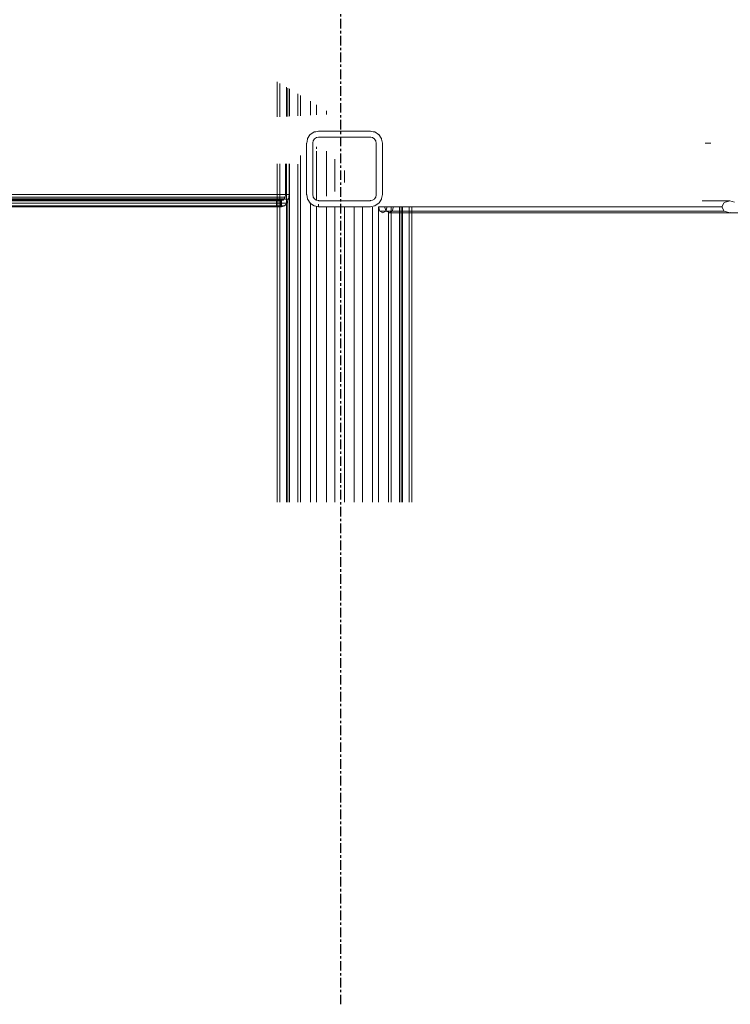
# Model space of a CAD drawing. Header units: millimetres. Extents: x 101535 to 192135, y -3968 to 17259.
# Tile 68 of 92: x 164309 to 165248, y 11746 to 13047. Entities that reach past the tile are written whole.
import ezdxf

# ---------------------------------------------------------------- set-up
doc = ezdxf.new("R2010")
doc.units = ezdxf.units.MM
doc.linetypes.add('Linia siatki', pattern=[22.225, 12.7, -3.175, 3.175, -3.175])
doc.layers.add('A-GENM', color=7, linetype='Continuous', lineweight=18)
doc.layers.add('S-GRID', color=7, linetype='Continuous', lineweight=30)

# ---------------------------------------------------------------- blocks, each defined once
blk = doc.blocks.new('Bezpośredni kształt - IR 026-25_3D1_2025_09_11-304393-Przekrój 4')
at = {"layer": 'A-GENM', "lineweight": 9}
for p, q in [((97881.1, 12965.2), (97881.1, 12918.6)), ((97881.1, 12965.2), (97881.1, 12918.6)), ((97884.7, 12963), (97884.7, 12918.8)), ((97884.7, 12918.8), (97884.7, 12963)), ((97884.7, 12918.8), (97884.7, 12963)), ((97884.7, 12918.8), (97884.7, 12963)), ((97893.6, 12919.3), (97893.6, 12957.8)), ((97893.6, 12919.3), (97893.6, 12957.8)), ((97895.3, 12919.4), (97895.3, 12956.9)), ((97895.3, 12956.9), (97895.3, 12919.4)), ((97897.4, 12919.5), (97897.4, 12955.6)), ((97897.4, 12919.5), (97897.4, 12955.6)), ((97908.2, 12920.1), (97908.2, 12949.3)), ((97908.2, 12920.1), (97908.2, 12949.3)), ((97911.8, 12947.1), (97911.8, 12920.2)), ((97911.8, 12947.1), (97911.8, 12920.2)), ((97925.1, 12921), (97925.1, 12939.3)), ((97925.1, 12921), (97925.1, 12939.3)), ((97933.1, 12934.6), (97933.1, 12921.4)), ((97933.1, 12934.6), (97933.1, 12921.4)), ((97946.4, 12922.1), (97946.4, 12926.8)), ((97946.4, 12922.1), (97946.4, 12926.8)), ((97924.4, 12894.9), (97921.3, 12890.1)), ((97921.3, 12890.1), (97924.4, 12894.9)), ((97924.4, 12894.9), (97924.7, 12895.3)), ((97924.4, 12894.9), (97924.7, 12895.3)), ((97929.5, 12898.5), (97924.7, 12895.3)), ((97924.7, 12895.3), (97929.5, 12898.5)), ((97929.5, 12898.5), (97929.9, 12898.8)), ((97929.5, 12898.5), (97929.9, 12898.8)), ((97931.9, 12899.2), (97929.9, 12898.8)), ((97929.9, 12898.8), (97931.9, 12899.2)), ((97930.6, 12889.8), (97933, 12891.4)), ((97933, 12891.4), (97930.6, 12889.8)), ((97932, 12899.2), (97931.9, 12899.2)), ((97931.9, 12899.2), (97931.9, 12899.2)), ((97931.9, 12899.2), (97931.9, 12899.2)), ((97931.9, 12899.2), (97931.9, 12899.2)), ((97931.9, 12899.2), (97931.9, 12899.2)), ((97931.9, 12899.2), (97932, 12899.2)), ((97932.1, 12899.2), (97932, 12899.2)), ((97932, 12899.2), (97932, 12899.2)), ((97932, 12899.2), (97932, 12899.2)), ((97932, 12899.2), (97932.1, 12899.2)), ((97932.2, 12899.2), (97932.1, 12899.2)), ((97932.1, 12899.2), (97932.1, 12899.2)), ((97932.1, 12899.2), (97932.1, 12899.2)), ((97932.1, 12899.2), (97932.1, 12899.2)), ((97932.1, 12899.2), (97932.1, 12899.2)), ((97932.1, 12899.2), (97932.1, 12899.2)), ((97932.1, 12899.2), (97932.1, 12899.2)), ((97932.1, 12899.2), (97932.2, 12899.2)), ((97935.8, 12899.9), (97932.2, 12899.2)), ((97932.2, 12899.2), (97935.8, 12899.9)), ((97932.2, 12899.2), (97932.2, 12899.2)), ((97932.2, 12899.2), (97932.2, 12899.2)), ((97933.2, 12891.4), (97933, 12891.4)), ((97933.2, 12891.4), (97933, 12891.4)), ((97933.2, 12891.4), (97935.6, 12891.9)), ((97935.6, 12891.9), (97933.2, 12891.4)), ((97935.6, 12891.9), (97935.7, 12891.9)), ((97935.7, 12891.9), (97935.6, 12891.9)), ((97935.7, 12891.9), (97936, 12892)), ((97936, 12892), (97935.7, 12891.9)), ((97936, 12900), (97935.8, 12899.9)), ((97935.8, 12899.9), (97936, 12900)), ((97945.4, 12900), (97936, 12900)), ((97936, 12900), (97945.4, 12900)), ((97936, 12892), (97949.7, 12892)), ((97949.7, 12892), (97936, 12892)), ((97949.5, 12900), (97945.4, 12900)), ((97945.4, 12900), (97949.5, 12900)), ((97951.5, 12900), (97949.5, 12900)), ((97949.5, 12900), (97951.5, 12900)), ((97949.7, 12892), (97955.6, 12892)), ((97955.6, 12892), (97949.7, 12892)), ((97957.6, 12900), (97951.5, 12900)), ((97951.5, 12900), (97957.6, 12900)), ((97955.6, 12892), (97958.5, 12892)), ((97958.5, 12892), (97955.6, 12892)), ((97963.6, 12900), (97957.6, 12900)), ((97957.6, 12900), (97963.6, 12900)), ((97958.5, 12892), (97967.3, 12892)), ((97967.3, 12892), (97958.5, 12892)), ((97965.5, 12900), (97963.6, 12900)), ((97963.6, 12900), (97965.5, 12900)), ((97966.1, 12900), (97965.5, 12900)), ((97965.5, 12900), (97966.1, 12900)), ((97970.1, 12900), (97966.1, 12900)), ((97966.1, 12900), (97970.1, 12900)), ((97967.3, 12892), (97976, 12892)), ((97976, 12892), (97967.3, 12892)), ((97979.4, 12900), (97970.1, 12900)), ((97970.1, 12900), (97979.4, 12900)), ((97976, 12892), (97978.9, 12892)), ((97978.9, 12892), (97976, 12892)), ((97980.1, 12892), (97978.9, 12892)), ((97980.1, 12892), (97978.9, 12892)), ((97979.4, 12900), (98003.5, 12900)), ((97979.4, 12900), (98003.5, 12900)), ((97980.1, 12892), (97986, 12892)), ((97986, 12892), (97980.1, 12892)), ((97986, 12892), (97986.5, 12892)), ((97986.5, 12892), (97986, 12892)), ((97986.5, 12892), (98000.2, 12892)), ((98000.2, 12892), (97986.5, 12892)), ((98000.2, 12892), (98000.4, 12892)), ((98000.4, 12892), (98000.2, 12892)), ((98001.2, 12892), (98000.4, 12892)), ((98001.2, 12892), (98000.4, 12892)), ((98002, 12892), (98001.2, 12892)), ((98002, 12892), (98001.2, 12892)), ((98002.3, 12892), (98002, 12892)), ((98002.3, 12892), (98002, 12892)), ((98002.8, 12892), (98002.3, 12892)), ((98002.8, 12892), (98002.3, 12892)), ((98004, 12892), (98002.8, 12892)), ((98004, 12892), (98002.8, 12892)), ((98003.5, 12900), (98004, 12900)), ((98003.5, 12900), (98004, 12900)), ((98004.3, 12899.9), (98004, 12900)), ((98004, 12900), (98004.3, 12899.9)), ((98004.1, 12892), (98004, 12892)), ((98004.1, 12892), (98004, 12892)), ((98004.3, 12891.9), (98004.1, 12892)), ((98004.3, 12891.9), (98004.1, 12892)), ((98007.9, 12899.2), (98004.3, 12899.9)), ((98004.3, 12899.9), (98007.9, 12899.2)), ((98004.3, 12891.9), (98004.7, 12891.9)), ((98004.7, 12891.9), (98004.3, 12891.9)), ((98004.7, 12891.9), (98007.1, 12891.4)), ((98007.1, 12891.4), (98004.7, 12891.9)), ((98007.3, 12891.2), (98007.1, 12891.4)), ((98007.3, 12891.2), (98007.1, 12891.4)), ((98007.3, 12891.2), (98009.7, 12889.7)), ((98009.7, 12889.7), (98007.3, 12891.2)), ((98007.9, 12899.2), (98008, 12899.2)), ((98007.9, 12899.2), (98008, 12899.2)), ((98008, 12899.2), (98008, 12899.2)), ((98008, 12899.2), (98008, 12899.2)), ((98008, 12899.2), (98008, 12899.2)), ((98008, 12899.2), (98008.1, 12899.2)), ((98008, 12899.2), (98008, 12899.2)), ((98008, 12899.2), (98008, 12899.2)), ((98008, 12899.2), (98008, 12899.2)), ((98008, 12899.2), (98008.1, 12899.2)), ((98008.1, 12899.2), (98008.1, 12899.2)), ((98008.1, 12899.2), (98008.1, 12899.2)), ((98008.1, 12899.2), (98008.2, 12899.2)), ((98008.1, 12899.2), (98008.1, 12899.2)), ((98008.1, 12899.2), (98008.1, 12899.2)), ((98008.1, 12899.2), (98008.2, 12899.2)), ((98008.2, 12899.2), (98008.2, 12899.2)), ((98008.2, 12899.2), (98009.1, 12899)), ((98008.2, 12899.2), (98008.2, 12899.2)), ((98008.2, 12899.2), (98009.1, 12899)), ((98009.1, 12899), (98009.2, 12899)), ((98009.1, 12899), (98009.2, 12899)), ((98009.2, 12899), (98010.2, 12898.8)), ((98009.2, 12899), (98010.2, 12898.8)), ((98014.9, 12895.6), (98010.2, 12898.8)), ((98010.2, 12898.8), (98014.9, 12895.6)), ((98014.9, 12895.6), (98015.4, 12895.3)), ((98014.9, 12895.6), (98015.4, 12895.3)), ((98018.5, 12890.6), (98015.4, 12895.3)), ((98015.4, 12895.3), (98018.5, 12890.6)), ((98018.5, 12890.6), (98018.8, 12890.1)), ((98018.5, 12890.6), (98018.8, 12890.1)), ((97920.1, 12884.1), (97920, 12884)), ((97920, 12884), (97920.1, 12884.1)), ((97920, 12871.2), (97920, 12884)), ((97920, 12871.2), (97920, 12884)), ((97920.1, 12884.1), (97921.1, 12889.2)), ((97920.1, 12884.1), (97921.1, 12889.2)), ((97921.1, 12889.2), (97921.3, 12890.1)), ((97921.1, 12889.2), (97921.3, 12890.1)), ((97921.1, 12889.2), (97921.1, 12889.2)), ((97921.1, 12889.2), (97921.1, 12889.2)), ((97921.1, 12889.2), (97921.1, 12889.2)), ((97921.1, 12889.2), (97921.1, 12889.2)), ((97921.1, 12889.2), (97921.1, 12889.2)), ((97921.1, 12889.2), (97921.1, 12889.2)), ((97928.1, 12884.3), (97928, 12884)), ((97928.1, 12884.3), (97928, 12884)), ((97928, 12821.7), (97928, 12884)), ((97928, 12884), (97928, 12821.7)), ((97928.1, 12884.3), (97928.6, 12887.1)), ((97928.6, 12887.1), (97928.1, 12884.3)), ((97928.8, 12887.3), (97928.6, 12887.1)), ((97928.8, 12887.3), (97928.6, 12887.1)), ((97928.8, 12887.3), (97930.4, 12889.7)), ((97930.4, 12889.7), (97928.8, 12887.3)), ((97930.6, 12889.8), (97930.4, 12889.7)), ((97930.6, 12889.8), (97930.4, 12889.7)), ((97933.1, 12879), (97933.1, 12876.5)), ((97933.1, 12879), (97933.1, 12876.5)), ((98009.8, 12889.4), (98009.7, 12889.7)), ((98009.8, 12889.4), (98009.7, 12889.7)), ((98009.8, 12889.4), (98011.4, 12887.1)), ((98011.4, 12887.1), (98009.8, 12889.4)), ((98011.5, 12886.8), (98011.4, 12887.1)), ((98011.5, 12886.8), (98011.4, 12887.1)), ((98011.5, 12886.8), (98012, 12884)), ((98012, 12884), (98011.5, 12886.8)), ((98012, 12878.3), (98012, 12884)), ((98012, 12878.3), (98012, 12884)), ((98012, 12878.3), (98012, 12816)), ((98012, 12816), (98012, 12878.3)), ((98019, 12889.1), (98018.8, 12890.1)), ((98018.8, 12890.1), (98019, 12889.1)), ((98020, 12884), (98019, 12889.1)), ((98019, 12889.1), (98020, 12884)), ((98020, 12869.5), (98020, 12884)), ((98020, 12884), (98020, 12869.5)), ((98453.8, 12884), (98446.3, 12884)), ((98453.8, 12884), (98446.3, 12884)), ((98446.3, 12884), (98453.8, 12884)), ((98453.8, 12884), (98446.3, 12884)), ((97911.8, 12867.7), (97911.8, 12409.7)), ((97911.8, 12867.7), (97911.8, 12409.7)), ((97920, 12869.5), (97920, 12871.2)), ((97920, 12869.5), (97920, 12871.2)), ((97920, 12867.2), (97920, 12869.5)), ((97920, 12867.2), (97920, 12869.5)), ((97920, 12867.2), (97920, 12825.8)), ((97920, 12825.8), (97920, 12867.2)), ((97933.1, 12873.3), (97933.1, 12808.9)), ((97933.1, 12873.3), (97933.1, 12808.9)), ((97946.4, 12813.8), (97946.4, 12873.6)), ((97946.4, 12813.8), (97946.4, 12873.6)), ((98020, 12828.1), (98020, 12869.5)), ((98020, 12869.5), (98020, 12828.1)), ((97881.1, 12856.5), (97881.1, 12409.7)), ((97881.1, 12856.5), (97881.1, 12409.7)), ((97884.7, 12808), (97884.7, 12856.5)), ((97884.7, 12856.5), (97884.7, 12808)), ((97884.7, 12808), (97884.7, 12856.5)), ((97884.7, 12856.5), (97884.7, 12808)), ((97892.1, 12856.5), (97892.1, 12816)), ((97892.1, 12856.5), (97892.1, 12816)), ((97892.1, 12816), (97892.1, 12856.5)), ((97892.1, 12856.5), (97892.1, 12816)), ((97893.4, 12856.5), (97893.4, 12803.8)), ((97893.4, 12856.5), (97893.4, 12803.8)), ((97893.4, 12803.8), (97893.4, 12856.5)), ((97893.4, 12856.5), (97893.4, 12803.8)), ((97893.6, 12409.7), (97893.6, 12856.5)), ((97893.6, 12409.7), (97893.6, 12856.5)), ((97896.9, 12856.5), (97896.9, 12816)), ((97896.9, 12856.5), (97896.9, 12816)), ((97897.4, 12409.7), (97897.4, 12856.5)), ((97897.4, 12409.7), (97897.4, 12856.5)), ((97908.2, 12409.7), (97908.2, 12856.3)), ((97908.2, 12409.7), (97908.2, 12856.3)), ((97957.4, 12820.2), (97957.4, 12862.9)), ((97957.4, 12862.9), (97957.4, 12820.2)), ((97970, 12832.2), (97970, 12848.1)), ((97970, 12832.2), (97970, 12848.1)), ((97920, 12825.8), (97920, 12816)), ((97920, 12816), (97920, 12825.8)), ((98020, 12828.1), (98020, 12825.8)), ((98020, 12828.1), (98020, 12825.8)), ((98020, 12825.8), (98020, 12824.6)), ((98020, 12825.8), (98020, 12824.6)), ((97896.9, 12816), (95108.2, 12816)), ((97896.9, 12816), (95108.2, 12816)), ((97892.1, 12816), (95209.3, 12816)), ((97892.1, 12816), (95209.3, 12816)), ((97891.7, 12812.9), (95217, 12812.9)), ((97891.7, 12812.9), (95217, 12812.9)), ((97891.7, 12812.9), (95679.3, 12812.9)), ((97891.7, 12812.9), (95679.3, 12812.9)), ((97892.1, 12816), (96270.7, 12816)), ((97892.1, 12816), (96270.7, 12816)), ((97893.6, 12816), (96328, 12816)), ((97893.6, 12816), (96328, 12816)), ((97891.7, 12812.9), (97890.5, 12810.3)), ((97891.7, 12812.9), (97890.5, 12810.3)), ((97890.5, 12810.3), (97891.7, 12812.9)), ((97891.7, 12812.9), (97890.5, 12810.3)), ((97892.1, 12816), (97891.7, 12812.9)), ((97892.1, 12816), (97891.7, 12812.9)), ((97891.7, 12812.9), (97892.1, 12816)), ((97892.1, 12816), (97891.7, 12812.9)), ((97896.9, 12816), (97895.9, 12809.9)), ((97895.9, 12809.9), (97896.9, 12816)), ((97920.1, 12815.9), (97920, 12816)), ((97920.1, 12815.9), (97920, 12816)), ((97920.1, 12815.9), (97921.1, 12810.8)), ((97921.1, 12810.8), (97920.1, 12815.9)), ((97928, 12821.7), (97928, 12816)), ((97928, 12821.7), (97928, 12816)), ((97928.6, 12813.2), (97928, 12816)), ((97928, 12816), (97928.6, 12813.2)), ((97928.6, 12813.2), (97928.6, 12812.9)), ((97928.6, 12813.2), (97928.6, 12812.9)), ((97930.2, 12810.6), (97928.6, 12812.9)), ((97928.6, 12812.9), (97930.2, 12810.6)), ((98011.3, 12812.7), (98009.7, 12810.3)), ((98009.7, 12810.3), (98011.3, 12812.7)), ((98011.3, 12812.7), (98011.4, 12812.9)), ((98011.3, 12812.7), (98011.4, 12812.9)), ((98012, 12815.7), (98011.4, 12812.9)), ((98011.4, 12812.9), (98012, 12815.7)), ((98012, 12815.7), (98012, 12816)), ((98012, 12815.7), (98012, 12816)), ((98019, 12810.9), (98020, 12816)), ((98020, 12816), (98019, 12810.9)), ((98020, 12824.6), (98020, 12816)), ((98020, 12824.6), (98020, 12816)), ((97894, 12804.7), (93995.1, 12804.7)), ((97894, 12804.7), (93995.1, 12804.7)), ((97893.6, 12804.7), (93995.1, 12804.7)), ((97893.6, 12804.7), (93995.1, 12804.7)), ((97890.8, 12801.2), (93995.1, 12801.2)), ((97890.8, 12801.2), (93995.1, 12801.2)), ((97890.8, 12801.2), (93995.1, 12801.2)), ((97890.8, 12801.2), (93995.1, 12801.2)), ((97886.9, 12800), (93995.1, 12800)), ((97886.9, 12800), (93995.1, 12800)), ((97886.9, 12800), (93995.1, 12800)), ((97886.9, 12800), (93995.1, 12800)), ((97886.9, 12808), (94633, 12808)), ((97886.9, 12808), (94633, 12808)), ((97886.9, 12808), (94633, 12808)), ((97886.9, 12808), (94633, 12808)), ((97888.8, 12808.6), (94762, 12808.6)), ((97888.8, 12808.6), (94762, 12808.6)), ((97888.8, 12808.6), (94762, 12808.6)), ((97888.8, 12808.6), (94762, 12808.6)), ((97895.9, 12809.9), (95030.7, 12809.9)), ((97895.9, 12809.9), (95030.7, 12809.9)), ((97893.6, 12809.9), (95030.7, 12809.9)), ((97893.6, 12809.9), (95030.7, 12809.9)), ((97890.5, 12810.3), (95129.5, 12810.3)), ((97890.5, 12810.3), (95129.5, 12810.3)), ((97890.5, 12810.3), (95129.5, 12810.3)), ((97890.5, 12810.3), (95129.5, 12810.3)), ((97880.1, 12800), (97880.1, 12808)), ((97883.7, 12808), (97880.1, 12808)), ((97880.1, 12808), (97880.1, 12800)), ((97880.1, 12808), (97883.7, 12808)), ((97883.7, 12808), (97880.1, 12808)), ((97880.1, 12808), (97883.7, 12808)), ((97883.7, 12800), (97880.1, 12800)), ((97880.1, 12800), (97883.7, 12800)), ((97883.7, 12800), (97880.1, 12800)), ((97880.1, 12800), (97883.7, 12800)), ((97883.7, 12800), (97883.7, 12808)), ((97883.7, 12808), (97883.7, 12800)), ((97884.7, 12808), (97883.7, 12808)), ((97883.7, 12808), (97884.7, 12808)), ((97883.7, 12800), (97883.7, 12808)), ((97883.7, 12808), (97884.7, 12808)), ((97884.7, 12808), (97883.7, 12808)), ((97883.7, 12808), (97883.7, 12800)), ((97884.7, 12800), (97883.7, 12800)), ((97883.7, 12800), (97884.7, 12800)), ((97883.7, 12800), (97884.7, 12800)), ((97883.7, 12800), (97884.7, 12800)), ((97885.4, 12808), (97884.7, 12808)), ((97884.7, 12808), (97885.4, 12808)), ((97884.7, 12808), (97885.4, 12808)), ((97884.7, 12808), (97885.4, 12808)), ((97885.4, 12800), (97884.7, 12800)), ((97884.7, 12800), (97885.4, 12800)), ((97885.4, 12800), (97884.7, 12800)), ((97884.7, 12800), (97884.7, 12409.7)), ((97884.7, 12409.7), (97884.7, 12800)), ((97884.7, 12800), (97884.7, 12409.7)), ((97884.7, 12409.7), (97884.7, 12800)), ((97884.7, 12800), (97885.4, 12800)), ((97886.9, 12808), (97885.4, 12808)), ((97885.4, 12800), (97885.4, 12808)), ((97886.9, 12808), (97885.4, 12808)), ((97885.4, 12808), (97885.4, 12800)), ((97886.9, 12808), (97885.4, 12808)), ((97885.4, 12808), (97886.9, 12808)), ((97885.4, 12808), (97885.4, 12800)), ((97885.4, 12800), (97885.4, 12808)), ((97886.9, 12800), (97885.4, 12800)), ((97885.4, 12800), (97886.9, 12800)), ((97886.9, 12800), (97885.4, 12800)), ((97885.4, 12800), (97886.9, 12800)), ((97886.9, 12808), (97887, 12808.1)), ((97887, 12808.1), (97886.9, 12808)), ((97886.9, 12808), (97887, 12808.1)), ((97887, 12808.1), (97886.9, 12808)), ((97887, 12800.1), (97886.9, 12800)), ((97887, 12800.1), (97886.9, 12800)), ((97887, 12800.1), (97886.9, 12800)), ((97886.9, 12800), (97887, 12800.1)), ((97888.8, 12808.6), (97887, 12808.1)), ((97888.8, 12808.6), (97887, 12808.1)), ((97887, 12808.1), (97888.8, 12808.6)), ((97888.8, 12808.6), (97887, 12808.1)), ((97887, 12800.1), (97887, 12808.1)), ((97887, 12808.1), (97887, 12800.1)), ((97887, 12800.1), (97887, 12808.1)), ((97887, 12800.1), (97887, 12808.1)), ((97890.8, 12801.2), (97887, 12800.1)), ((97890.8, 12801.2), (97887, 12800.1)), ((97890.8, 12801.2), (97887, 12800.1)), ((97887, 12800.1), (97890.8, 12801.2)), ((97890.5, 12810.3), (97888.8, 12808.6)), ((97890.5, 12810.3), (97888.8, 12808.6)), ((97888.8, 12808.6), (97890.5, 12810.3)), ((97890.5, 12810.3), (97888.8, 12808.6)), ((97893.4, 12803.8), (97890.8, 12801.2)), ((97893.4, 12803.8), (97890.8, 12801.2)), ((97893.4, 12803.8), (97890.8, 12801.2)), ((97890.8, 12801.2), (97893.4, 12803.8)), ((97894, 12804.7), (97893.4, 12803.8)), ((97893.4, 12803.8), (97894, 12804.7)), ((97895.3, 12808.8), (97894, 12804.7)), ((97894, 12804.7), (97895.3, 12808.8)), ((97895.9, 12809.9), (97895.3, 12808.8)), ((97895.3, 12808.8), (97895.9, 12809.9)), ((97895.3, 12409.7), (97895.3, 12808.8)), ((97895.3, 12808.8), (97895.3, 12409.7)), ((97921.1, 12810.8), (97921.3, 12809.9)), ((97921.3, 12809.9), (97921.1, 12810.8)), ((97921.6, 12809.4), (97921.3, 12809.9)), ((97921.6, 12809.4), (97921.3, 12809.9)), ((97921.6, 12809.4), (97924.7, 12804.7)), ((97924.7, 12804.7), (97921.6, 12809.4)), ((97925.2, 12804.4), (97924.7, 12804.7)), ((97925.2, 12804.4), (97924.7, 12804.7)), ((97925.1, 12409.7), (97925.1, 12805.1)), ((97925.1, 12409.7), (97925.1, 12805.1)), ((97925.2, 12804.4), (97929.9, 12801.2)), ((97929.9, 12801.2), (97925.2, 12804.4)), ((97930.4, 12801.1), (97929.9, 12801.2)), ((97930.4, 12801.1), (97929.9, 12801.2)), ((97930.2, 12810.6), (97930.4, 12810.3)), ((97930.2, 12810.6), (97930.4, 12810.3)), ((97932.8, 12808.8), (97930.4, 12810.3)), ((97930.4, 12810.3), (97932.8, 12808.8)), ((97930.4, 12801.1), (97935.7, 12800.1)), ((97930.4, 12801.1), (97930.4, 12801.1)), ((97935.7, 12800.1), (97930.4, 12801.1)), ((97930.4, 12801.1), (97930.4, 12801.1)), ((97932.8, 12808.8), (97933, 12808.6)), ((97932.8, 12808.8), (97933, 12808.6)), ((97935.4, 12808.1), (97933, 12808.6)), ((97933, 12808.6), (97935.4, 12808.1)), ((97933.1, 12800.6), (97933.1, 12409.7)), ((97933.1, 12800.6), (97933.1, 12409.7)), ((97935.8, 12808.1), (97935.4, 12808.1)), ((97935.4, 12808.1), (97935.8, 12808.1)), ((97935.6, 12802.1), (97935.6, 12803.3)), ((97935.6, 12802.1), (97935.6, 12803.3)), ((97935.6, 12800.1), (97935.6, 12801.6)), ((97935.6, 12800.1), (97935.6, 12801.6)), ((97935.6, 12800.1), (97936, 12800)), ((97936, 12800), (97935.6, 12800.1)), ((97935.7, 12800.1), (97936, 12800)), ((97936, 12800), (97935.7, 12800.1)), ((97935.8, 12808.1), (97936, 12808)), ((97935.8, 12808.1), (97936, 12808)), ((97936, 12808), (97936, 12808)), ((97949.7, 12808), (97936, 12808)), ((97936, 12808), (97936, 12808)), ((97936, 12808), (97949.7, 12808)), ((97936, 12800), (97949.7, 12800)), ((97949.7, 12800), (97936, 12800)), ((97946.4, 12409.7), (97946.4, 12800)), ((97946.4, 12409.7), (97946.4, 12800)), ((97955.6, 12808), (97949.7, 12808)), ((97949.7, 12808), (97955.6, 12808)), ((97949.7, 12800), (97955.6, 12800)), ((97955.6, 12800), (97949.7, 12800)), ((97958.5, 12808), (97955.6, 12808)), ((97955.6, 12808), (97958.5, 12808)), ((97955.6, 12800), (97958.5, 12800)), ((97958.5, 12800), (97955.6, 12800)), ((97957.4, 12800), (97957.4, 12409.7)), ((97957.4, 12409.7), (97957.4, 12800)), ((97967.3, 12808), (97958.5, 12808)), ((97958.5, 12808), (97967.3, 12808)), ((97958.5, 12800), (97967.3, 12800)), ((97967.3, 12800), (97958.5, 12800)), ((97976, 12808), (97967.3, 12808)), ((97967.3, 12808), (97976, 12808)), ((97967.3, 12800), (97976, 12800)), ((97976, 12800), (97967.3, 12800)), ((97970, 12409.7), (97970, 12800)), ((97970, 12409.7), (97970, 12800)), ((97978.9, 12808), (97976, 12808)), ((97976, 12808), (97978.9, 12808)), ((97976, 12800), (97978.9, 12800)), ((97978.9, 12800), (97976, 12800)), ((97984.8, 12808), (97978.9, 12808)), ((97978.9, 12808), (97984.8, 12808)), ((97980.1, 12800), (97978.9, 12800)), ((97980.1, 12800), (97978.9, 12800)), ((97980.1, 12800), (97986, 12800)), ((97986, 12800), (97980.1, 12800)), ((97982.7, 12800), (97982.7, 12409.7)), ((97982.7, 12409.7), (97982.7, 12800)), ((97998.4, 12808), (97984.8, 12808)), ((97984.8, 12808), (97998.4, 12808)), ((97986, 12800), (97986.5, 12800)), ((97986.5, 12800), (97986, 12800)), ((97986.5, 12800), (98000.2, 12800)), ((98000.2, 12800), (97986.5, 12800)), ((97993.6, 12409.7), (97993.6, 12800)), ((97993.6, 12409.7), (97993.6, 12800)), ((97998.4, 12808), (97999.6, 12808)), ((97998.4, 12808), (97999.6, 12808)), ((98000.2, 12808), (97999.6, 12808)), ((97999.6, 12808), (98000.2, 12808)), ((98000.4, 12808), (98000.2, 12808)), ((98000.2, 12808), (98000.4, 12808)), ((98000.2, 12800), (98000.4, 12800)), ((98000.4, 12800), (98000.2, 12800)), ((98001.2, 12808), (98000.4, 12808)), ((98000.4, 12808), (98001.2, 12808)), ((98001.2, 12800), (98000.4, 12800)), ((98001.2, 12800), (98000.4, 12800)), ((98002, 12808), (98001.2, 12808)), ((98001.2, 12808), (98002, 12808)), ((98002, 12800), (98001.2, 12800)), ((98002, 12800), (98001.2, 12800)), ((98002.3, 12808), (98002, 12808)), ((98002, 12808), (98002.3, 12808)), ((98002.3, 12800), (98002, 12800)), ((98002.3, 12800), (98002, 12800)), ((98002.8, 12808), (98002.3, 12808)), ((98002.3, 12808), (98002.8, 12808)), ((98002.8, 12800), (98002.3, 12800)), ((98002.8, 12800), (98002.3, 12800)), ((98002.8, 12808), (98004, 12808)), ((98002.8, 12808), (98004, 12808)), ((98004, 12800), (98002.8, 12800)), ((98004, 12800), (98002.8, 12800)), ((98004.4, 12808.1), (98004, 12808)), ((98004, 12808), (98004.4, 12808.1)), ((98004.4, 12800.1), (98004, 12800)), ((98004.4, 12800.1), (98004, 12800)), ((98006.9, 12808.6), (98004.4, 12808.1)), ((98004.4, 12808.1), (98006.9, 12808.6)), ((98004.4, 12808.1), (98004.4, 12808.1)), ((98004.4, 12808.1), (98004.4, 12808.1)), ((98004.4, 12800.1), (98009.7, 12801.1)), ((98009.7, 12801.1), (98004.4, 12800.1)), ((98006.9, 12808.6), (98007.1, 12808.6)), ((98006.9, 12808.6), (98007.1, 12808.6)), ((98009.5, 12810.2), (98007.1, 12808.6)), ((98007.1, 12808.6), (98009.5, 12810.2)), ((98009.5, 12810.2), (98009.7, 12810.3)), ((98009.5, 12810.2), (98009.7, 12810.3)), ((98009.7, 12801.1), (98010.2, 12801.2)), ((98010.2, 12801.2), (98009.7, 12801.1)), ((98009.7, 12801.1), (98009.7, 12801.1)), ((98009.7, 12801.1), (98009.7, 12801.1)), ((98010.6, 12801.5), (98010.2, 12801.2)), ((98010.6, 12801.5), (98010.2, 12801.2)), ((98010.6, 12801.5), (98015.4, 12804.7)), ((98015.4, 12804.7), (98010.6, 12801.5)), ((98014.9, 12800), (98014.9, 12800.1)), ((98014.9, 12800.1), (98014.9, 12800)), ((98014.9, 12800), (98014.9, 12799.9)), ((98014.9, 12800), (98014.9, 12799.9)), ((98026.3, 12800), (98014.9, 12800)), ((98026.3, 12800), (98014.9, 12800)), ((98014.9, 12409.7), (98014.9, 12799.9)), ((98014.9, 12409.7), (98014.9, 12799.9)), ((98014.9, 12799.9), (98016.6, 12794.3)), ((98014.9, 12799.9), (98016.6, 12794.3)), ((98015.6, 12805.1), (98015.4, 12804.7)), ((98015.6, 12805.1), (98015.4, 12804.7)), ((98015.6, 12805.1), (98018.8, 12809.9)), ((98018.8, 12809.9), (98015.6, 12805.1)), ((98019, 12810.9), (98018.8, 12809.9)), ((98019, 12810.9), (98018.8, 12809.9)), ((98019, 12810.9), (98019, 12810.9)), ((98019, 12810.9), (98019, 12810.9)), ((98019, 12810.9), (98019, 12810.9)), ((98019, 12810.9), (98019, 12810.9)), ((98019, 12810.9), (98019, 12810.9)), ((98019, 12810.9), (98019, 12810.9)), ((98022.9, 12800), (98468.2, 12800)), ((98024.9, 12794.3), (98022.9, 12800)), ((98022.9, 12800), (98468.2, 12800)), ((98022.9, 12800), (98024.9, 12794.3)), ((98024.6, 12794.3), (98026.3, 12800)), ((98024.6, 12794.3), (98026.3, 12800)), ((98031.8, 12409.7), (98031.8, 12800.2)), ((98031.8, 12409.7), (98031.8, 12800.2)), ((98034.6, 12800), (98033.1, 12794.3)), ((98033.1, 12794.3), (98034.6, 12800)), ((98034.6, 12800), (98469.1, 12800)), ((98034.6, 12800), (98469.1, 12800)), ((98042.7, 12409.7), (98042.7, 12800.2)), ((98042.7, 12409.7), (98042.7, 12800.2)), ((98044.8, 12800.2), (98044.8, 12409.7)), ((98044.8, 12800.2), (98044.8, 12409.7)), ((98046.4, 12409.7), (98046.4, 12800.2)), ((98046.4, 12409.7), (98046.4, 12800.2)), ((98053.2, 12800), (98046.4, 12800)), ((98053.2, 12800), (98046.4, 12800)), ((98053.2, 12800), (98046.4, 12800)), ((98053.2, 12800), (98046.4, 12800)), ((98053.2, 12800), (98053.1, 12800.1)), ((98053.1, 12800.1), (98053.2, 12800)), ((98469.1, 12800), (98053.2, 12800)), ((98469.1, 12800), (98053.2, 12800)), ((98055.3, 12800), (98055.3, 12409.7)), ((98055.3, 12409.7), (98055.3, 12800)), ((98055.3, 12800), (98055.3, 12409.7)), ((98055.3, 12409.7), (98055.3, 12800)), ((98058.9, 12800.1), (98058.9, 12409.7)), ((98058.9, 12800.1), (98058.9, 12409.7)), ((98442.6, 12808), (98479, 12808)), ((98442.6, 12808), (98479, 12808)), ((98470.8, 12804.7), (98468.2, 12800)), ((98468.2, 12800), (98470.8, 12804.7)), ((98468.7, 12799), (98468.2, 12800)), ((98468.7, 12799), (98468.2, 12800)), ((98470.8, 12804.7), (98471.3, 12805.7)), ((98470.8, 12804.7), (98471.3, 12805.7)), ((98475.8, 12807), (98471.3, 12805.7)), ((98471.3, 12805.7), (98475.8, 12807)), ((98475.8, 12807), (98477.6, 12807.6)), ((98475.8, 12807), (98477.6, 12807.6)), ((98477.6, 12807.6), (98479, 12808)), ((98477.6, 12807.6), (98479, 12808)), ((98485.2, 12806.1), (98479, 12808)), ((98479, 12808), (98485.2, 12806.1)), ((98007, 12799.3), (98007, 12409.7)), ((98007, 12409.7), (98007, 12799.3)), ((98016.6, 12794.3), (98020.6, 12792)), ((98016.6, 12794.3), (98020.6, 12792)), ((98024.6, 12794.3), (98016.6, 12794.3)), ((98024.6, 12794.3), (98016.6, 12794.3)), ((98020.6, 12792), (98024.6, 12794.3)), ((98020.6, 12792), (98024.6, 12794.3)), ((98024.9, 12794.3), (98471.3, 12794.3)), ((98024.9, 12794.3), (98028.3, 12792.7)), ((98024.9, 12794.3), (98471.3, 12794.3)), ((98024.9, 12794.3), (98028.3, 12792.7)), ((98029.4, 12792), (98028.3, 12792.7)), ((98028.3, 12792.7), (98028.3, 12409.7)), ((98028.3, 12792.7), (98029.4, 12792)), ((98028.3, 12792.7), (98028.3, 12409.7)), ((98033.1, 12794.3), (98029.4, 12792)), ((98029.4, 12792), (98033.1, 12794.3)), ((98029.4, 12792), (98479, 12792)), ((98029.4, 12792), (98479, 12792)), ((98033.1, 12794.3), (98471.3, 12794.3)), ((98033.1, 12794.3), (98471.3, 12794.3)), ((98471.3, 12794.3), (98046.4, 12794.3)), ((98471.3, 12794.3), (98046.4, 12794.3)), ((98046.4, 12794.3), (98471.3, 12794.3)), ((98471.3, 12794.3), (98046.4, 12794.3)), ((100412.4, 12792), (98046.4, 12792)), ((98046.4, 12792), (100412.4, 12792)), ((98468.7, 12799), (98471.3, 12794.3)), ((98471.3, 12794.3), (98468.7, 12799)), ((98471.3, 12794.3), (98475.8, 12793)), ((98475.8, 12793), (98471.3, 12794.3)), ((98475.8, 12793), (98477.7, 12792.4)), ((98477.7, 12792.4), (98475.8, 12793)), ((98477.7, 12792.4), (98479, 12792)), ((98479, 12792), (98477.7, 12792.4)), ((98480.3, 12792.4), (98479, 12792)), ((98480.3, 12792.4), (98479, 12792))]:
    blk.add_line(p, q, dxfattribs=at)
blk = doc.blocks.new('Bezpośredni kształt - CONCRETE_SLAB-304394-Przekrój 4')
blk.add_blockref('Bezpośredni kształt - IR 026-25_3D1_2025_09_11-304393-Przekrój 4', (0, 0))
blk = doc.blocks.new('IR 026-25_3D1_2025_09_11_ifc-3-Przekrój 4')
at = {"layer": 'A-GENM', "lineweight": 9}
blk.add_blockref('Bezpośredni kształt - CONCRETE_SLAB-304394-Przekrój 4', (0, 0), dxfattribs=at)

msp = doc.modelspace()

# ---------------------------------------------------------------- linework, layer by layer
at = {"layer": 'S-GRID', "linetype": 'Linia siatki'}
msp.add_line((164733.2, 11746.4), (164733.2, 14972.2), dxfattribs=at)

# ---------------------------------------------------------------- block references
at = {"lineweight": 5}
msp.add_blockref('IR 026-25_3D1_2025_09_11_ifc-3-Przekrój 4', (66768.2, 0), dxfattribs=at)

doc.saveas('drawing.dxf')
